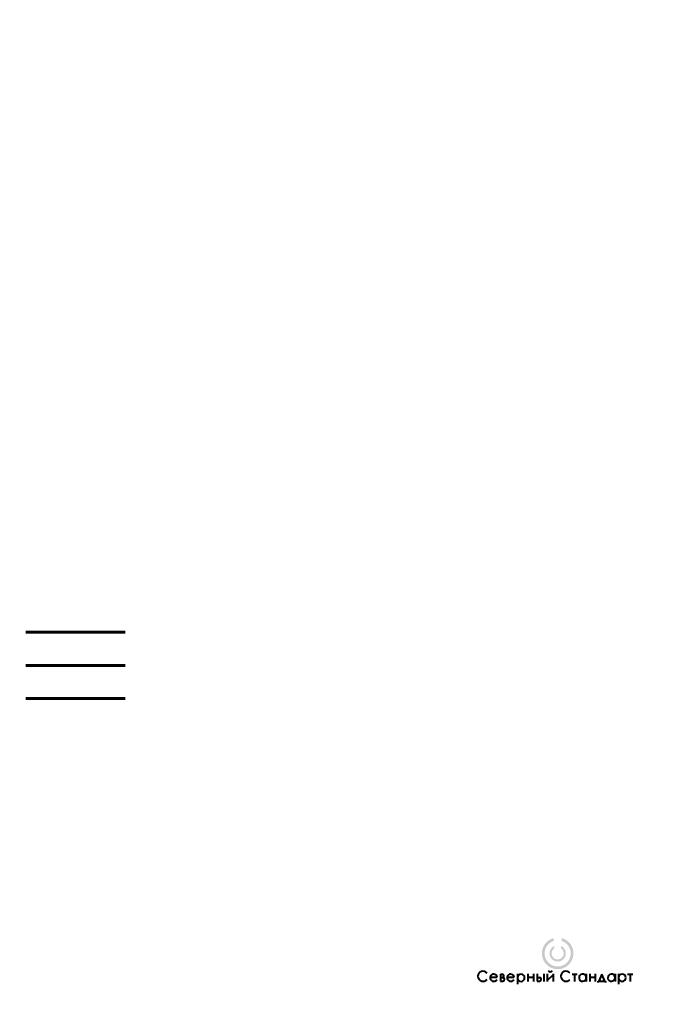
# Model space of a CAD drawing. Header units: millimetres. Extents: x 0 to 420, y 0 to 297.
# Tile 43 of 43: x 228 to 420, y 0 to 297. Entities that reach past the tile are written whole.
import ezdxf

# ---------------------------------------------------------------- set-up
doc = ezdxf.new("R2010")
doc.units = ezdxf.units.MM
doc.linetypes.add('K5LT32773', pattern=[0])
doc.linetypes.add('K5LT_BASIC', pattern=[0])
doc.layers.add('_К3 (маслоотвод)', color=7, linetype='Continuous')
doc.layers.add('Позиции,таблицы', color=7, linetype='Continuous')

# ---------------------------------------------------------------- blocks, each defined once
blk = doc.blocks.new('U160')
at = {"layer": 'Позиции,таблицы'}
for points in [[(391.77, 19.94), (391.77, 19.09), (391.87, 19.05), (391.98, 19.02), (392.08, 18.97), (392.18, 18.93), (392.29, 18.88), (392.39, 18.83), (392.48, 18.77), (392.58, 18.72), (392.68, 18.66), (392.77, 18.59), (392.86, 18.53), (392.95, 18.46), (393.04, 18.39), (393.12, 18.32), (393.21, 18.24), (393.29, 18.17), (393.37, 18.09), (393.44, 18), (393.52, 17.92), (393.59, 17.83), (393.66, 17.75), (393.73, 17.66), (393.79, 17.56), (393.85, 17.47), (393.91, 17.38), (393.97, 17.28), (394.02, 17.18), (394.07, 17.08), (394.12, 16.98), (394.16, 16.88), (394.21, 16.77), (394.25, 16.67), (394.28, 16.56), (394.31, 16.45), (394.34, 16.34), (394.37, 16.24), (394.39, 16.13), (394.41, 16.02), (394.43, 15.9), (394.45, 15.79), (394.46, 15.68), (394.47, 15.57), (394.47, 15.46), (394.47, 15.35), (394.47, 15.24), (394.46, 15.13), (394.46, 15.02), (394.45, 14.91), (394.43, 14.79), (394.41, 14.68), (394.39, 14.57), (394.37, 14.46), (394.34, 14.35), (394.31, 14.25), (394.28, 14.14), (394.24, 14.03), (394.2, 13.93), (394.16, 13.82), (394.12, 13.72), (394.07, 13.62), (394.02, 13.52), (393.96, 13.42), (393.91, 13.32), (393.85, 13.23), (393.79, 13.14), (393.72, 13.04), (393.65, 12.95), (393.58, 12.87), (393.51, 12.78), (393.44, 12.7), (393.36, 12.61), (393.28, 12.53), (393.2, 12.46), (393.12, 12.38), (393.03, 12.31), (392.94, 12.24), (392.85, 12.17), (392.76, 12.11), (392.67, 12.05), (392.57, 11.99), (392.48, 11.93), (392.38, 11.88), (392.28, 11.82), (392.18, 11.78), (392.07, 11.73), (391.97, 11.69), (391.87, 11.65), (391.76, 11.61), (391.65, 11.58), (391.54, 11.55), (391.43, 11.52), (391.33, 11.5), (391.22, 11.48), (391.1, 11.46), (390.99, 11.44), (390.88, 11.43), (390.77, 11.42), (390.66, 11.42), (390.55, 11.42), (390.43, 11.42), (390.32, 11.42), (390.21, 11.43), (390.1, 11.44), (389.99, 11.46), (389.87, 11.47), (389.76, 11.49), (389.65, 11.52), (389.55, 11.54), (389.44, 11.57), (389.33, 11.61), (389.22, 11.64), (389.12, 11.68), (389.01, 11.72), (388.91, 11.77), (388.81, 11.82), (388.71, 11.87), (388.61, 11.92), (388.51, 11.98), (388.42, 12.04), (388.33, 12.1), (388.23, 12.16), (388.14, 12.23), (388.05, 12.3), (387.97, 12.37), (387.88, 12.44), (387.8, 12.52), (387.72, 12.6), (387.65, 12.68), (387.57, 12.76), (387.5, 12.85), (387.43, 12.94), (387.36, 13.03), (387.3, 13.12), (387.23, 13.21), (387.17, 13.31), (387.12, 13.4), (387.06, 13.5), (387.01, 13.6), (386.96, 13.7), (386.92, 13.81), (386.87, 13.91), (386.83, 14.01), (386.8, 14.12), (386.76, 14.23), (386.73, 14.34), (386.71, 14.44), (386.68, 14.55), (386.66, 14.66), (386.64, 14.78), (386.63, 14.89), (386.62, 15), (386.61, 15.11), (386.6, 15.22), (386.6, 15.33), (386.6, 15.35), (386.6, 15.47), (386.61, 15.58), (386.61, 15.69), (386.63, 15.8), (386.64, 15.91), (386.66, 16.02), (386.68, 16.13), (386.7, 16.24), (386.73, 16.35), (386.76, 16.46), (386.79, 16.57), (386.83, 16.67), (386.87, 16.78), (386.91, 16.88), (386.95, 16.99), (387, 17.09), (387.05, 17.19), (387.11, 17.29), (387.16, 17.38), (387.22, 17.48), (387.28, 17.57), (387.35, 17.66), (387.42, 17.75), (387.49, 17.84), (387.56, 17.93), (387.63, 18.01), (387.71, 18.09), (387.79, 18.17), (387.87, 18.25), (387.95, 18.32), (388.04, 18.4), (388.13, 18.47), (388.22, 18.53), (388.31, 18.6), (388.4, 18.66), (388.5, 18.72), (388.59, 18.78), (388.69, 18.83), (388.79, 18.88), (388.89, 18.93), (389, 18.98), (389.1, 19.02), (389.21, 19.06), (389.31, 19.09), (389.32, 19.1), (389.32, 19.95), (389.2, 19.91), (389.08, 19.88), (388.97, 19.84), (388.85, 19.8), (388.74, 19.75), (388.62, 19.7), (388.51, 19.65), (388.4, 19.6), (388.29, 19.54), (388.18, 19.48), (388.08, 19.42), (387.97, 19.35), (387.87, 19.29), (387.77, 19.22), (387.67, 19.14), (387.57, 19.07), (387.47, 18.99), (387.38, 18.91), (387.29, 18.82), (387.2, 18.74), (387.11, 18.65), (387.03, 18.56), (386.95, 18.47), (386.87, 18.38), (386.79, 18.28), (386.72, 18.18), (386.64, 18.08), (386.57, 17.98), (386.51, 17.88), (386.44, 17.77), (386.38, 17.66), (386.32, 17.55), (386.27, 17.44), (386.22, 17.33), (386.17, 17.22), (386.12, 17.11), (386.07, 16.99), (386.03, 16.88), (386, 16.76), (385.96, 16.64), (385.93, 16.52), (385.9, 16.4), (385.87, 16.28), (385.85, 16.16), (385.83, 16.04), (385.82, 15.91), (385.8, 15.79), (385.79, 15.67), (385.79, 15.55), (385.78, 15.42), (385.78, 15.35), (385.79, 15.23), (385.79, 15.11), (385.8, 14.98), (385.81, 14.86), (385.82, 14.74), (385.84, 14.62), (385.86, 14.5), (385.89, 14.37), (385.91, 14.25), (385.94, 14.13), (385.98, 14.02), (386.01, 13.9), (386.05, 13.78), (386.09, 13.66), (386.14, 13.55), (386.19, 13.44), (386.24, 13.32), (386.29, 13.21), (386.35, 13.1), (386.41, 13), (386.47, 12.89), (386.54, 12.79), (386.61, 12.68), (386.68, 12.58), (386.75, 12.48), (386.82, 12.39), (386.9, 12.29), (386.98, 12.2), (387.07, 12.11), (387.15, 12.02), (387.24, 11.93), (387.33, 11.85), (387.42, 11.76), (387.52, 11.68), (387.61, 11.61), (387.71, 11.53), (387.81, 11.46), (387.91, 11.39), (388.02, 11.32), (388.12, 11.26), (388.23, 11.2), (388.34, 11.14), (388.45, 11.08), (388.56, 11.03), (388.67, 10.98), (388.79, 10.94), (388.9, 10.89), (389.02, 10.85), (389.13, 10.81), (389.25, 10.78), (389.37, 10.75), (389.49, 10.72), (389.61, 10.69), (389.73, 10.67), (389.86, 10.65), (389.98, 10.63), (390.1, 10.62), (390.22, 10.61), (390.35, 10.61), (390.47, 10.6), (390.59, 10.6), (390.72, 10.6), (390.84, 10.61), (390.96, 10.62), (391.09, 10.63), (391.21, 10.65), (391.33, 10.67), (391.45, 10.69), (391.57, 10.72), (391.69, 10.74), (391.81, 10.78), (391.93, 10.81), (392.05, 10.85), (392.16, 10.89), (392.28, 10.93), (392.39, 10.98), (392.51, 11.03), (392.62, 11.08), (392.73, 11.14), (392.84, 11.2), (392.94, 11.26), (393.05, 11.32), (393.15, 11.39), (393.25, 11.46), (393.35, 11.53), (393.45, 11.6), (393.55, 11.68), (393.64, 11.76), (393.74, 11.84), (393.83, 11.92), (393.91, 12.01), (394, 12.1), (394.08, 12.19), (394.16, 12.28), (394.24, 12.38), (394.32, 12.48), (394.39, 12.58), (394.46, 12.68), (394.53, 12.78), (394.6, 12.88), (394.66, 12.99), (394.72, 13.1), (394.77, 13.21), (394.83, 13.32), (394.88, 13.43), (394.93, 13.54), (394.97, 13.66), (395.02, 13.77), (395.06, 13.89), (395.09, 14.01), (395.13, 14.13), (395.16, 14.25), (395.18, 14.37), (395.21, 14.49), (395.23, 14.61), (395.25, 14.73), (395.26, 14.85), (395.27, 14.98), (395.28, 15.1), (395.29, 15.22), (395.29, 15.35), (395.29, 15.35), (395.29, 15.48), (395.28, 15.6), (395.27, 15.72), (395.26, 15.85), (395.25, 15.97), (395.23, 16.09), (395.21, 16.21), (395.19, 16.33), (395.16, 16.45), (395.13, 16.57), (395.1, 16.69), (395.06, 16.81), (395.02, 16.93), (394.98, 17.04), (394.93, 17.16), (394.88, 17.27), (394.83, 17.38), (394.78, 17.49), (394.72, 17.6), (394.66, 17.71), (394.6, 17.82), (394.53, 17.92), (394.47, 18.02), (394.4, 18.13), (394.32, 18.22), (394.25, 18.32), (394.17, 18.42), (394.09, 18.51), (394, 18.6), (393.92, 18.69), (393.83, 18.78), (393.74, 18.86), (393.65, 18.94), (393.55, 19.02), (393.46, 19.1), (393.36, 19.17), (393.26, 19.25), (393.16, 19.32), (393.05, 19.38), (392.95, 19.45), (392.84, 19.51), (392.73, 19.57), (392.62, 19.62), (392.51, 19.67), (392.4, 19.72), (392.29, 19.77), (392.17, 19.82), (392.05, 19.86), (391.94, 19.89), (391.82, 19.93)], [(391.56, 17.58), (391.56, 16.86), (391.62, 16.81), (391.68, 16.77), (391.74, 16.72), (391.79, 16.67), (391.85, 16.61), (391.9, 16.56), (391.95, 16.5), (391.99, 16.44), (392.04, 16.38), (392.08, 16.31), (392.12, 16.25), (392.16, 16.18), (392.19, 16.11), (392.22, 16.04), (392.25, 15.97), (392.27, 15.9), (392.29, 15.82), (392.31, 15.75), (392.32, 15.67), (392.34, 15.6), (392.35, 15.52), (392.35, 15.45), (392.35, 15.37), (392.35, 15.35), (392.35, 15.28), (392.35, 15.2), (392.34, 15.13), (392.33, 15.05), (392.31, 14.97), (392.3, 14.9), (392.28, 14.83), (392.25, 14.75), (392.23, 14.68), (392.2, 14.61), (392.16, 14.54), (392.13, 14.48), (392.09, 14.41), (392.05, 14.35), (392, 14.28), (391.96, 14.22), (391.91, 14.16), (391.86, 14.11), (391.81, 14.05), (391.75, 14), (391.69, 13.95), (391.63, 13.9), (391.57, 13.86), (391.51, 13.82), (391.44, 13.78), (391.37, 13.74), (391.31, 13.71), (391.24, 13.68), (391.17, 13.65), (391.09, 13.62), (391.02, 13.6), (390.95, 13.58), (390.87, 13.57), (390.8, 13.55), (390.72, 13.55), (390.64, 13.54), (390.57, 13.54), (390.49, 13.54), (390.42, 13.54), (390.34, 13.55), (390.26, 13.56), (390.19, 13.57), (390.11, 13.59), (390.04, 13.6), (389.97, 13.63), (389.9, 13.65), (389.83, 13.68), (389.76, 13.71), (389.69, 13.75), (389.62, 13.78), (389.56, 13.82), (389.49, 13.86), (389.43, 13.91), (389.37, 13.96), (389.31, 14.01), (389.26, 14.06), (389.21, 14.11), (389.15, 14.17), (389.11, 14.23), (389.06, 14.29), (389.02, 14.35), (388.98, 14.42), (388.94, 14.48), (388.9, 14.55), (388.87, 14.62), (388.84, 14.69), (388.82, 14.76), (388.79, 14.84), (388.77, 14.91), (388.76, 14.98), (388.74, 15.06), (388.73, 15.13), (388.72, 15.21), (388.72, 15.29), (388.72, 15.35), (388.72, 15.43), (388.72, 15.51), (388.73, 15.58), (388.74, 15.66), (388.76, 15.73), (388.77, 15.81), (388.8, 15.88), (388.82, 15.95), (388.85, 16.02), (388.88, 16.09), (388.91, 16.16), (388.94, 16.23), (388.98, 16.3), (389.02, 16.36), (389.07, 16.42), (389.11, 16.48), (389.16, 16.54), (389.21, 16.6), (389.27, 16.65), (389.32, 16.71), (389.38, 16.76), (389.44, 16.8), (389.5, 16.85), (389.52, 16.86), (389.52, 17.58), (389.44, 17.54), (389.37, 17.5), (389.29, 17.46), (389.21, 17.41), (389.14, 17.36), (389.07, 17.31), (389, 17.26), (388.93, 17.2), (388.86, 17.14), (388.8, 17.08), (388.74, 17.01), (388.68, 16.95), (388.62, 16.88), (388.57, 16.81), (388.52, 16.74), (388.47, 16.66), (388.42, 16.59), (388.38, 16.51), (388.34, 16.43), (388.3, 16.35), (388.27, 16.27), (388.24, 16.19), (388.21, 16.11), (388.18, 16.02), (388.16, 15.94), (388.14, 15.85), (388.12, 15.76), (388.11, 15.67), (388.1, 15.59), (388.09, 15.5), (388.09, 15.41), (388.09, 15.35), (388.09, 15.27), (388.1, 15.18), (388.1, 15.09), (388.11, 15), (388.13, 14.91), (388.15, 14.83), (388.17, 14.74), (388.19, 14.66), (388.22, 14.57), (388.25, 14.49), (388.28, 14.41), (388.32, 14.32), (388.35, 14.25), (388.4, 14.17), (388.44, 14.09), (388.49, 14.02), (388.54, 13.94), (388.59, 13.87), (388.64, 13.8), (388.7, 13.73), (388.76, 13.67), (388.82, 13.61), (388.89, 13.55), (388.95, 13.49), (389.02, 13.43), (389.09, 13.38), (389.17, 13.33), (389.24, 13.28), (389.32, 13.23), (389.39, 13.19), (389.47, 13.15), (389.55, 13.11), (389.63, 13.08), (389.72, 13.05), (389.8, 13.02), (389.89, 12.99), (389.97, 12.97), (390.06, 12.95), (390.15, 12.94), (390.23, 12.93), (390.32, 12.92), (390.41, 12.91), (390.5, 12.91), (390.59, 12.91), (390.67, 12.91), (390.76, 12.92), (390.85, 12.93), (390.94, 12.94), (391.02, 12.96), (391.11, 12.98), (391.2, 13), (391.28, 13.02), (391.37, 13.05), (391.45, 13.08), (391.53, 13.12), (391.61, 13.16), (391.69, 13.2), (391.77, 13.24), (391.84, 13.28), (391.92, 13.33), (391.99, 13.38), (392.06, 13.44), (392.13, 13.49), (392.19, 13.55), (392.26, 13.61), (392.32, 13.68), (392.38, 13.74), (392.43, 13.81), (392.49, 13.88), (392.54, 13.95), (392.59, 14.03), (392.64, 14.1), (392.68, 14.18), (392.72, 14.26), (392.76, 14.34), (392.8, 14.42), (392.83, 14.5), (392.86, 14.58), (392.88, 14.67), (392.91, 14.75), (392.93, 14.84), (392.94, 14.93), (392.96, 15.01), (392.97, 15.1), (392.98, 15.19), (392.98, 15.28), (392.98, 15.35), (392.98, 15.44), (392.98, 15.53), (392.97, 15.62), (392.96, 15.71), (392.94, 15.79), (392.92, 15.88), (392.9, 15.97), (392.88, 16.05), (392.85, 16.14), (392.82, 16.22), (392.79, 16.3), (392.75, 16.38), (392.72, 16.46), (392.67, 16.54), (392.63, 16.62), (392.58, 16.69), (392.53, 16.76), (392.48, 16.84), (392.43, 16.91), (392.37, 16.97), (392.31, 17.04), (392.25, 17.1), (392.18, 17.16), (392.12, 17.22), (392.05, 17.28), (391.98, 17.33), (391.91, 17.38), (391.83, 17.43), (391.76, 17.47), (391.68, 17.52), (391.6, 17.56)]]:
    blk.add_hatch(color=256, dxfattribs=at).paths.add_polyline_path(points)
at = {"layer": 'Позиции,таблицы', "linetype": 'K5LT32773', "lineweight": 40}
for p, q in [((373.23, 9.09), (373.23, 6.99)), ((373.23, 9.09), (373.97, 9.09)), ((378.39, 9.19), (378.39, 6.06)), ((381.53, 9.18), (381.53, 6.9)), ((383.2, 9.18), (383.2, 6.9)), ((384.31, 9.18), (384.31, 6.99)), ((386.31, 9.18), (386.31, 6.9)), ((387.38, 9.18), (387.38, 6.9)), ((389.14, 9.18), (389.14, 6.9)), ((394.87, 9.09), (396.39, 9.09)), ((395.64, 9.09), (395.64, 6.9)), ((399.14, 9.18), (399.14, 6.9)), ((400.22, 9.18), (400.22, 6.9)), ((401.88, 9.18), (401.88, 6.9)), ((403.84, 9.05), (402.94, 6.97)), ((404.74, 6.97), (403.84, 9.05)), ((407.84, 9.18), (407.84, 6.9)), ((408.91, 9.19), (408.91, 6.06)), ((411.65, 9.09), (413.17, 9.09)), ((412.42, 9.09), (412.42, 6.9)), ((370.13, 8.16), (372.3, 8.16)), ((373.23, 8.1), (373.97, 8.1)), ((373.23, 6.99), (373.97, 6.99)), ((375.28, 8.16), (377.44, 8.16)), ((381.53, 8.14), (383.2, 8.14)), ((384.31, 8.1), (385.05, 8.1)), ((384.31, 6.99), (385.05, 6.99)), ((387.38, 7.19), (389.14, 8.9)), ((400.22, 8.14), (401.88, 8.14)), ((402.71, 6.56), (402.71, 6.97)), ((402.71, 6.97), (404.94, 6.97)), ((404.94, 6.97), (404.94, 6.6))]:
    blk.add_line(p, q, dxfattribs=at)
for centre, radius, start, end in [((368, 8.47), 1.54, 37.074, 321.6008), ((371.21, 8.02), 1.09, 7.3391, 332.5516), ((373.8, 8.6), 0.516, 281.1083, 70.9439), ((376.36, 8.02), 1.09, 7.3391, 332.5516), ((379.47, 8.02), 1.09, 0, 180), ((388.28, 10.61), 0.8, 216.4819, 323.681), ((393.02, 8.47), 1.54, 37.074, 321.6008), ((398.07, 8.02), 1.09, 7.3391, 3.7582), ((406.77, 8.02), 1.09, 7.3391, 3.7582), ((409.99, 8.02), 1.09, 0, 180), ((373.97, 7.54), 0.551, 270, 90), ((379.47, 8.02), 1.09, 180, 0), ((385.05, 7.54), 0.551, 270, 90), ((409.99, 8.02), 1.09, 180, 0)]:
    blk.add_arc(centre, radius, start, end, dxfattribs=at)

msp = doc.modelspace()

# ---------------------------------------------------------------- linework, layer by layer
at = {"layer": '_К3 (маслоотвод)', "linetype": 'K5LT_BASIC', "lineweight": 60}
for p, q in [((230, 112.244177), (260, 112.244177)), ((230, 102.223589), (260, 102.223589)), ((230, 92.219996), (260, 92.219996))]:
    msp.add_line(p, q, dxfattribs=at)

# ---------------------------------------------------------------- block references
at = {"layer": 'Позиции,таблицы'}
msp.add_blockref('U160', (0, 0), dxfattribs=at)

doc.saveas('drawing.dxf')
